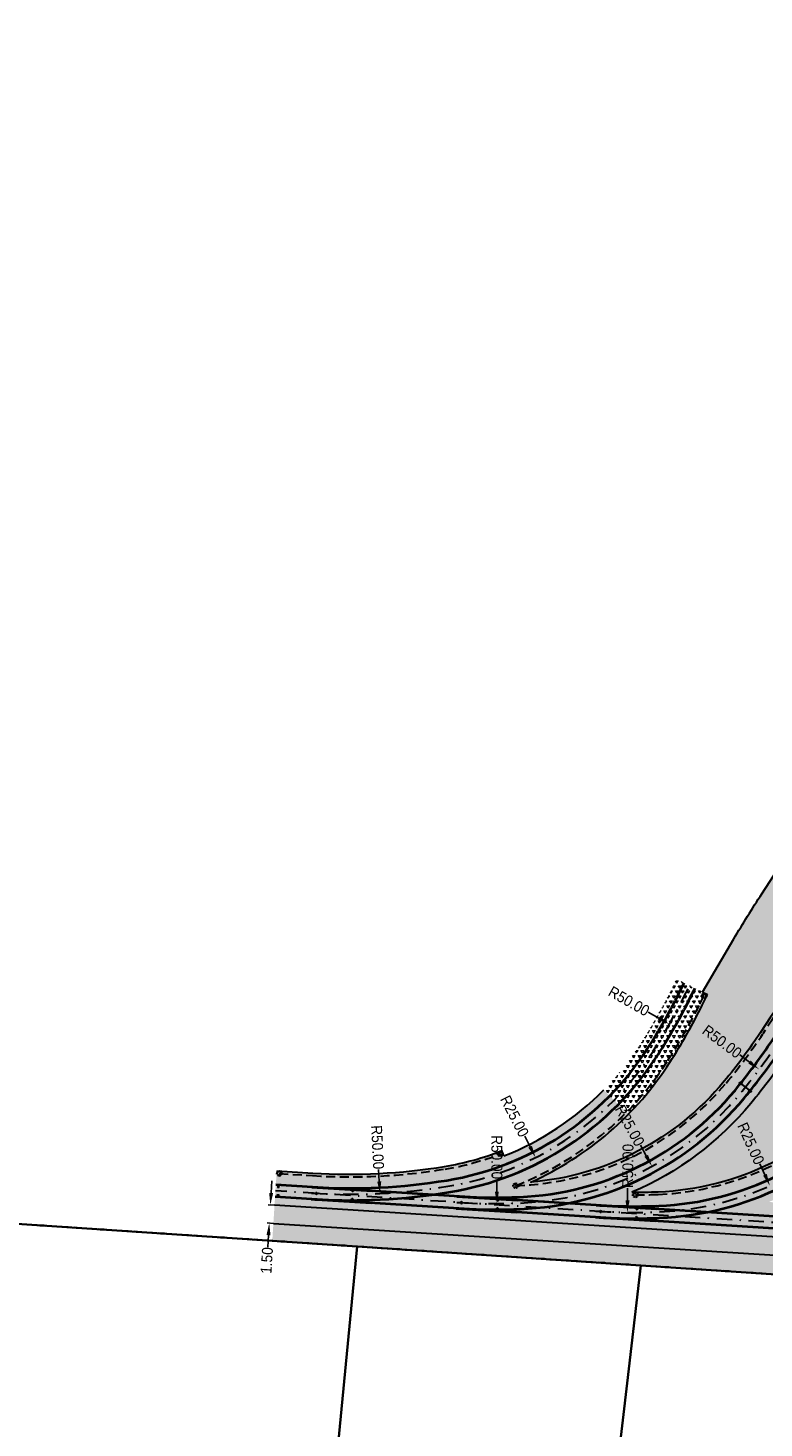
# Model space of a CAD drawing. Header units: metres. Extents: x 6603615 to 6604581, y 5739741 to 5740610.
# Tile 6 of 14: x 6603964 to 6604025, y 5739821 to 5739937. Entities that reach past the tile are written whole.
import ezdxf

# ---------------------------------------------------------------- set-up
doc = ezdxf.new("R2010")
doc.units = ezdxf.units.M
for name, pattern in [('DASHDOT', [25.4, 12.7, -6.35, 0, -6.35]), ('HIDDEN', [0.375, 0.25, -0.125]), ('PRZER1-1', [1, 0.5, -0.5])]:
    doc.linetypes.add(name, pattern=pattern)
for name, color, linetype, lineweight in [('_działki', 3, 'Continuous', 40), ('HECZ_ZIELEŃ_ZABUDOWA', 73, 'Continuous', 5), ('OBRZEŻE_BET_8X40', 236, 'Continuous', 30), ('ODW_DRENAZ', 5, 'HIDDEN', 30), ('ODW_DRENAZ_NAJN', 5, 'HIDDEN', 30), ('ODW_SKRZYNKI', 5, 'Continuous', 13), ('OSIE_TORU', 10, 'DASHDOT', 30), ('szyny 60R2', 14, 'Continuous', 40), ('T_ODW_ZWROTNIC', 180, 'Continuous', 35), ('T_POŁ_ELEKTR', 1, 'Continuous', 30), ('zwrotnica R50m', 140, 'Continuous', 40)]:
    doc.layers.add(name, color=color, linetype=linetype, lineweight=lineweight)
for name, color, linetype, lineweight, true_color in [('GESDZI', 7, 'Continuous', 18, 0x008000), ('GESUZY', 7, 'Continuous', 18, 0x008000), ('HECZ_CHODNIK_KOSTKA', 7, 'Continuous', 5, 0xfaf9b8), ('HECZ_PŁYTY_BET_50X50', 7, 'Continuous', 5, 0xfaf9b8), ('HECZ_ZIELEN', 7, 'Continuous', 0, 0xd6ffd6)]:
    doc.layers.add(name, color=color, linetype=linetype, lineweight=lineweight, true_color=true_color)
doc.layers.add('KRESK_TOR_KLAS_PODKŁAD', color=38, linetype='Continuous', lineweight=15, transparency=0.55)
doc.layers.add('WYMIARY', color=7, linetype='Continuous')
doc.styles.add('wym500', font='arial.ttf', dxfattribs={"width": 0.9, "height": 0.9})
doc.dimstyles.new('500', dxfattribs={"dimtxt": 0.9, "dimasz": 1, "dimexe": 0.18, "dimexo": 0, "dimgap": 0.09, "dimtad": 0, "dimzin": 0, "dimdsep": 46, "dimtxsty": 'wym500', "dimcen": 0.25, "dimclrd": 256, "dimclre": 256, "dimclrt": 256, "dimaunit": 2, "dimadec": 7, "dimazin": 0, "dimtfac": 1, "dimtofl": 0, "dimtmove": 0, "dimatfit": 3, "dimfxl": 0.18, "dimtolj": 1, "dimtzin": 0, "dimlwd": -1, "dimlwe": -1, "dimarcsym": 0})
pattern_1 = [(60, (0, 0), (-0.238124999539, 0.412444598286), [0.238125, -0.238125]), (120, (0, 0), (-0.476249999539, 2.66e-10), [0.238125, -0.238125]), (0, (-0.11906, 0.20622), (0.238125, 0.41244459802), [0.238125, -0.238125])]

# ---------------------------------------------------------------- blocks, each defined once
blk = doc.blocks.new('A$C8469fa7e')
at = {"layer": 'GESDZI', "color": 3, "linetype": 'Continuous', "lineweight": 30}
blk.add_lwpolyline([(6604211.14, 5740049.68), (6604208.38, 5740004.99), (6604205.71, 5739965.06), (6604205.14, 5739956.67), (6604203.8, 5739936.9), (6604203.44, 5739931.58), (6604197.3, 5739931.89), (6604174.97, 5739932.82), (6604172.74, 5739932.92), (6604162.47, 5739933.62), (6604136.19, 5739935.43), (6604135.4, 5739923.52), (6604134.09, 5739903.98), (6604131.95, 5739871.82), (6604131.15, 5739859.81), (6604129.12, 5739829.44), (6604128.92, 5739826.44), (6604111.39, 5739827.61), (6604062.77, 5739830.84), (6604014.55, 5739834.06), (6603991.05, 5739835.63), (6603918.87, 5739840.43)], dxfattribs=at)
for points in [[(6603988.25, 5739806.65), (6603916.15, 5739811.92), (6603918.22, 5739833.21), (6603918.87, 5739840.43), (6603991.05, 5739835.63)], [(6604007.78, 5739776.06), (6603985.53, 5739778.39), (6603988.25, 5739806.65), (6603991.05, 5739835.63), (6604014.55, 5739834.06), (6604013.43, 5739824.3), (6604011.16, 5739804.97)], [(6604011.16, 5739804.97), (6604013.43, 5739824.3), (6604014.55, 5739834.06), (6604062.77, 5739830.84), (6604061.66, 5739819.7), (6604059.73, 5739801.43)]]:
    blk.add_lwpolyline(points, close=True, dxfattribs=at)
at = {"layer": 'GESUZY', "color": 3, "linetype": 'PRZER1-1', "lineweight": 30}
for points in [[(6604211.14, 5740049.68), (6604225.19, 5740023.63), (6604254.17, 5739970.57), (6604285.94, 5739911.03), (6604306.33, 5739857), (6604297.35, 5739839.72), (6604205, 5739821.48), (6604196.08, 5739821.95), (6604163.88, 5739824.11), (6604151.94, 5739824.9), (6604128.92, 5739826.44), (6604111.39, 5739827.61), (6604062.77, 5739830.84), (6604014.55, 5739834.06), (6603991.05, 5739835.63), (6603918.87, 5739840.43)], [(6603918.87, 5739840.43), (6603991.05, 5739835.63), (6604014.55, 5739834.06), (6604062.77, 5739830.84), (6604111.39, 5739827.61), (6604128.92, 5739826.44), (6604151.94, 5739824.9), (6604163.88, 5739824.11), (6604196.08, 5739821.95)]]:
    blk.add_lwpolyline(points, dxfattribs=at)
blk = doc.blocks.new('*D64')
at = {"layer": 'Defpoints', "color": 0, "linetype": 'ByBlock', "transparency": 16777216}
for p in [(6603994.5, 5739865.28), (6604005.83, 5739843)]:
    blk.add_point(p, dxfattribs=at)
at = {"layer": 'WYMIARY', "linetype": 'ByBlock', "transparency": 16777216}
blk.add_line((6604004.93, 5739844.78), (6604005.38, 5739843.89), dxfattribs=at)
blk.add_solid([(6604005.53, 5739843.96), (6604005.23, 5739843.81), (6604005.83, 5739843)], dxfattribs=at)
at = {"layer": 'WYMIARY', "linetype": 'ByBlock', "transparency": 16777216, "insert": (6604004.09, 5739846.42), "char_height": 0.9, "attachment_point": 5, "rotation": 296.9465, "style": 'wym500'}
blk.add_mtext('\\A1;R25.00', dxfattribs=at)
blk = doc.blocks.new('*D65')
at = {"layer": 'Defpoints', "color": 0, "linetype": 'ByBlock', "transparency": 16777216}
for p in [(6603990.44, 5739889.95), (6603992.93, 5739840.01)]:
    blk.add_point(p, dxfattribs=at)
at = {"layer": 'WYMIARY', "linetype": 'ByBlock', "transparency": 16777216}
blk.add_line((6603992.83, 5739842.01), (6603992.88, 5739841.01), dxfattribs=at)
blk.add_solid([(6603993.05, 5739841.02), (6603992.72, 5739841), (6603992.93, 5739840.01)], dxfattribs=at)
at = {"layer": 'WYMIARY', "linetype": 'ByBlock', "transparency": 16777216, "insert": (6603992.74, 5739843.85), "char_height": 0.9, "attachment_point": 5, "rotation": 272.8635, "style": 'wym500'}
blk.add_mtext('\\A1;R50.00', dxfattribs=at)
blk = doc.blocks.new('*D66')
at = {"layer": 'Defpoints', "color": 0, "linetype": 'ByBlock', "transparency": 16777216}
for p in [(6603973.45, 5739878.76), (6604016.91, 5739854.05)]:
    blk.add_point(p, dxfattribs=at)
at = {"layer": 'WYMIARY', "linetype": 'ByBlock', "transparency": 16777216}
blk.add_line((6604015.17, 5739855.04), (6604016.04, 5739854.54), dxfattribs=at)
blk.add_solid([(6604016.13, 5739854.69), (6604015.96, 5739854.4), (6604016.91, 5739854.05)], dxfattribs=at)
at = {"layer": 'WYMIARY', "linetype": 'ByBlock', "transparency": 16777216, "insert": (6604013.57, 5739855.95), "char_height": 0.9, "attachment_point": 5, "rotation": 330.3822, "style": 'wym500'}
blk.add_mtext('\\A1;R50.00', dxfattribs=at)
blk = doc.blocks.new('*D67')
at = {"layer": 'Defpoints', "color": 0, "linetype": 'ByBlock', "transparency": 16777216}
for p in [(6604002.47, 5739889.18), (6604002.63, 5739839.18)]:
    blk.add_point(p, dxfattribs=at)
at = {"layer": 'WYMIARY', "linetype": 'ByBlock', "transparency": 16777216}
blk.add_line((6604002.62, 5739841.18), (6604002.63, 5739840.18), dxfattribs=at)
blk.add_solid([(6604002.79, 5739840.18), (6604002.46, 5739840.18), (6604002.63, 5739839.18)], dxfattribs=at)
at = {"layer": 'WYMIARY', "linetype": 'ByBlock', "transparency": 16777216, "insert": (6604002.62, 5739843.03), "char_height": 0.9, "attachment_point": 5, "rotation": 270.1889, "style": 'wym500'}
blk.add_mtext('\\A1;R50.00', dxfattribs=at)
blk = doc.blocks.new('*D68')
at = {"layer": 'Defpoints', "color": 0, "linetype": 'ByBlock', "transparency": 16777216}
for p in [(6604003.5, 5739864.21), (6604015.48, 5739842.26)]:
    blk.add_point(p, dxfattribs=at)
at = {"layer": 'WYMIARY', "linetype": 'ByBlock', "transparency": 16777216}
blk.add_line((6604014.52, 5739844.02), (6604015, 5739843.14), dxfattribs=at)
blk.add_solid([(6604015.15, 5739843.22), (6604014.85, 5739843.06), (6604015.48, 5739842.26)], dxfattribs=at)
at = {"layer": 'WYMIARY', "linetype": 'ByBlock', "transparency": 16777216, "insert": (6604013.64, 5739845.64), "char_height": 0.9, "attachment_point": 5, "rotation": 298.6375, "style": 'wym500'}
blk.add_mtext('\\A1;R25.00', dxfattribs=at)
blk = doc.blocks.new('*D69')
at = {"layer": 'Defpoints', "color": 0, "linetype": 'ByBlock', "transparency": 16777216}
for p in [(6603984.25, 5739880.16), (6604024.36, 5739850.3)]:
    blk.add_point(p, dxfattribs=at)
at = {"layer": 'WYMIARY', "linetype": 'ByBlock', "transparency": 16777216}
blk.add_line((6604022.75, 5739851.5), (6604023.56, 5739850.9), dxfattribs=at)
blk.add_solid([(6604023.65, 5739851.03), (6604023.46, 5739850.77), (6604024.36, 5739850.3)], dxfattribs=at)
at = {"layer": 'WYMIARY', "linetype": 'ByBlock', "transparency": 16777216, "insert": (6604021.28, 5739852.6), "char_height": 0.9, "attachment_point": 5, "rotation": 323.3277, "style": 'wym500'}
blk.add_mtext('\\A1;R50.00', dxfattribs=at)
blk = doc.blocks.new('*D71')
at = {"layer": 'Defpoints', "color": 0, "linetype": 'ByBlock', "transparency": 16777216}
for p in [(6604015.02, 5739863.47), (6604025.24, 5739840.66)]:
    blk.add_point(p, dxfattribs=at)
at = {"layer": 'WYMIARY', "linetype": 'ByBlock', "transparency": 16777216}
blk.add_line((6604024.42, 5739842.48), (6604024.83, 5739841.57), dxfattribs=at)
blk.add_solid([(6604024.99, 5739841.64), (6604024.68, 5739841.5), (6604025.24, 5739840.66)], dxfattribs=at)
at = {"layer": 'WYMIARY', "linetype": 'ByBlock', "transparency": 16777216, "insert": (6604023.67, 5739844.16), "char_height": 0.9, "attachment_point": 5, "rotation": 294.123, "style": 'wym500'}
blk.add_mtext('\\A1;R25.00', dxfattribs=at)
blk = doc.blocks.new('*D72')
at = {"layer": 'Defpoints', "color": 0, "linetype": 'ByBlock', "transparency": 16777216}
for p in [(6604013.99, 5739888.45), (6604013.44, 5739838.45)]:
    blk.add_point(p, dxfattribs=at)
at = {"layer": 'WYMIARY', "linetype": 'ByBlock', "transparency": 16777216}
blk.add_line((6604013.46, 5739840.45), (6604013.45, 5739839.45), dxfattribs=at)
blk.add_solid([(6604013.28, 5739839.46), (6604013.62, 5739839.45), (6604013.44, 5739838.45)], dxfattribs=at)
at = {"layer": 'WYMIARY', "linetype": 'ByBlock', "transparency": 16777216, "insert": (6604013.48, 5739842.3), "char_height": 0.9, "attachment_point": 5, "rotation": 89.3635, "style": 'wym500'}
blk.add_mtext('\\A1;R50.00', dxfattribs=at)
blk = doc.blocks.new('*D73')
at = {"layer": 'Defpoints', "color": 0, "linetype": 'ByBlock', "transparency": 16777216}
for p in [(6603995.78, 5739879.43), (6604035.81, 5739849.47)]:
    blk.add_point(p, dxfattribs=at)
at = {"layer": 'WYMIARY', "linetype": 'ByBlock', "transparency": 16777216}
blk.add_line((6604034.21, 5739850.67), (6604035.01, 5739850.07), dxfattribs=at)
blk.add_solid([(6604035.11, 5739850.2), (6604034.91, 5739849.93), (6604035.81, 5739849.47)], dxfattribs=at)
at = {"layer": 'WYMIARY', "linetype": 'ByBlock', "transparency": 16777216, "insert": (6604032.73, 5739851.77), "char_height": 0.9, "attachment_point": 5, "rotation": 323.1822, "style": 'wym500'}
blk.add_mtext('\\A1;R50.00', dxfattribs=at)
blk = doc.blocks.new('zwr50')
at = {"layer": 'T_ODW_ZWROTNIC'}
for centre in [(-2.66, 2.27), (-2.99, 1.61), (-0.13, 0.63)]:
    blk.add_circle(centre, 0.06, dxfattribs=at)
at = {"layer": 'zwrotnica R50m'}
for p, q in [((0.45, 0.89), (-4, 3.16)), ((0, 0), (-4.45, 2.27))]:
    blk.add_line(p, q, dxfattribs=at)
for radius in [50.5, 49.5]:
    blk.add_arc((-22.5, -44.09), radius, 62.9595, 68.7469, dxfattribs=at)
blk = doc.blocks.new('skrzynka-odw-szyny')
blk.add_lwpolyline([(0.07, 0.21), (0.07, 0), (-0.08, 0), (-0.08, 0.21)], close=True)
at = {"linetype": 'HIDDEN', "ltscale": 0.2}
blk.add_circle((0, 0.07), 0.054, dxfattribs=at)
blk = doc.blocks.new('*D248')
at = {"layer": 'Defpoints', "color": 0, "linetype": 'ByBlock', "transparency": 16777216}
for p in [(6603984.21, 5739839.04), (6603983.77, 5739837.57), (6603984.11, 5739837.54)]:
    blk.add_point(p, dxfattribs=at)
at = {"layer": 'WYMIARY', "linetype": 'ByBlock', "transparency": 16777216}
for p, q in [((6603983.93, 5739840.06), (6603983.99, 5739841.06)), ((6603984.21, 5739839.04), (6603983.68, 5739839.07)), ((6603984.11, 5739837.54), (6603983.59, 5739837.58)), ((6603983.7, 5739836.57), (6603983.64, 5739835.57))]:
    blk.add_line(p, q, dxfattribs=at)
for points in [[(6603983.76, 5739840.07), (6603984.09, 5739840.05), (6603983.86, 5739839.06)], [(6603983.54, 5739836.58), (6603983.87, 5739836.56), (6603983.77, 5739837.57)]]:
    blk.add_solid(points, dxfattribs=at)
at = {"layer": 'WYMIARY', "linetype": 'ByBlock', "transparency": 16777216, "insert": (6603983.57, 5739834.47), "char_height": 0.9, "attachment_point": 5, "rotation": 86.3635, "style": 'wym500'}
blk.add_mtext('\\A1;1.50', dxfattribs=at)
blk = doc.blocks.new('POŁ_ELEKTR')
at = {"layer": 'T_POŁ_ELEKTR'}
blk.add_line((0, 0), (0.83, -0.55), dxfattribs=at)
for centre in [(0, 0), (0.83, -0.55)]:
    blk.add_circle(centre, 0.1, dxfattribs=at)

msp = doc.modelspace()

# ---------------------------------------------------------------- hatches: boundary and pattern name
at = {"layer": 'HECZ_CHODNIK_KOSTKA'}
h = msp.add_hatch(color=256, dxfattribs=at)
h.dxf.hatch_style = 1
h.paths.add_polyline_path([(6604029.241, 5739834.676), (6604029.337, 5739836.173), (6603984.206, 5739839.041), (6603984.111, 5739837.544)])
at = {"layer": 'HECZ_PŁYTY_BET_50X50'}
h = msp.add_hatch(color=256, dxfattribs=at)
h.dxf.hatch_style = 1
h.paths.add_polyline_path([(6604013.813, 5739840.122, 0.0073848), (6604015.241, 5739840.137, 0.1065065), (6604024.11, 5739847.109, 0.0261859), (6604027.347, 5739851.456), (6604041.843, 5739873.215), (6604041.277, 5739873.412), (6604026.864, 5739851.778, -0.0261859), (6604023.663, 5739847.479, -0.118976)])
at = {"layer": 'HECZ_ZIELEN'}
h = msp.add_hatch(color=256, dxfattribs=at)
h.dxf.hatch_style = 1
edge = h.paths.add_edge_path()
edge.add_line((6604128.92, 5739826.44), (6604129.12, 5739829.44))
edge.add_line((6604129.12, 5739829.44), (6604129.613, 5739836.816))
edge.add_arc((6604138.287, 5739788.794), 48.8, 100.2388, 110.05313)
edge.add_arc((6604103.998, 5739882.731), 51.2, 266.36353, 290.05313, ccw=False)
edge.add_line((6604100.751, 5739831.634), (6604029.337, 5739836.173))
edge.add_line((6604029.337, 5739836.173), (6604029.241, 5739834.676))
edge.add_line((6604029.241, 5739834.676), (6603984.111, 5739837.544))
edge.add_line((6603984.111, 5739837.544), (6603984.019, 5739836.098))
edge.add_line((6603984.019, 5739836.098), (6603991.05, 5739835.63))
edge.add_line((6603991.05, 5739835.63), (6604014.55, 5739834.06))
edge.add_line((6604014.55, 5739834.06), (6604062.77, 5739830.84))
edge.add_line((6604062.77, 5739830.84), (6604111.39, 5739827.61))
edge.add_line((6604111.39, 5739827.61), (6604128.92, 5739826.44))
edge = h.paths.add_edge_path()
edge.add_arc((6604138.287, 5739788.794), 48.8, 93.07892, 100.2388)
edge.add_line((6604129.613, 5739836.816), (6604129.12, 5739829.44))
edge.add_line((6604129.12, 5739829.44), (6604128.92, 5739826.44))
edge.add_line((6604128.92, 5739826.44), (6604134.872, 5739826.042))
edge.add_line((6604134.872, 5739826.042), (6604135.666, 5739837.523))
at = {"layer": 'HECZ_ZIELEŃ_ZABUDOWA'}
h = msp.add_hatch(color=256, dxfattribs=at)
h.dxf.hatch_style = 1
h.paths.add_polyline_path([(6604031.663, 5739868.516, -0.0062494), (6604032.023, 5739869.756), (6604032.473, 5739869.62, -0.0316677), (6604034.746, 5739875.687), (6604032.194, 5739876.576), (6604024.577, 5739864.855, 0.0109941), (6604022.263, 5739861.116), (6604019.668, 5739856.711), (6604020.089, 5739856.501), (6604019.641, 5739855.607, -0.0261859), (6604016.968, 5739850.906, -0.1457862), (6604005.439, 5739840.956, 0.2014223), (6604021.454, 5739849.311, 0.0261859), (6604024.475, 5739853.369), (6604025.307, 5739854.617, 0.0795573)])
h = msp.add_hatch(color=256, dxfattribs=at)
h.dxf.hatch_style = 1
h.paths.add_polyline_path([(6604043.191, 5739867.783, -0.0062472), (6604043.551, 5739869.023), (6604044.001, 5739868.887, -0.0164991), (6604045.089, 5739872.084), (6604041.843, 5739873.215), (6604027.347, 5739851.456, -0.0261859), (6604024.11, 5739847.109, -0.1065098), (6604015.24, 5739840.137, 0.0038644), (6604015.987, 5739840.162, 0.2123931), (6604032.982, 5739848.579, 0.0261859), (6604036.003, 5739852.636), (6604036.835, 5739853.884, 0.0795573)])
at = {"layer": 'KRESK_TOR_KLAS_PODKŁAD'}
h = msp.add_hatch(dxfattribs=at)
h.set_pattern_fill('TRIANG', color=256, scale=0.05)
h.set_pattern_definition(pattern_1)
edge = h.paths.add_edge_path()
edge.add_arc((6603995.782, 5739879.432), 51.2, 320.32769, 326.32769)
edge.add_line((6604038.392, 5739851.045), (6604051.03, 5739870.015))
edge.add_line((6604051.03, 5739870.015), (6604045.089, 5739872.084))
edge.add_arc((6604092.987, 5739853.995), 51.2, 159.30984, 163.09082)
edge.add_line((6604044.001, 5739868.887), (6604043.551, 5739869.023))
edge.add_arc((6604092.987, 5739853.995), 51.67, 163.09082, 164.52257)
edge.add_arc((6603996.614, 5739880.681), 48.33, 326.32769, 344.52257, ccw=False)
edge.add_line((6604036.835, 5739853.884), (6604036.003, 5739852.636))
edge.add_arc((6603995.782, 5739879.432), 48.33, 320.32769, 326.32769, ccw=False)
edge.add_arc((6604015.025, 5739863.472), 23.33, 272.36353, 320.32769, ccw=False)
edge.add_arc((6604013.994, 5739888.451), 48.33, 269.7856, 272.36353, ccw=False)
edge.add_arc((6604003.497, 5739864.205), 26.2, 293.18764, 320.32769)
edge.add_arc((6603984.254, 5739880.165), 51.2, 320.32769, 326.32769)
edge.add_line((6604026.864, 5739851.778), (6604041.277, 5739873.412))
edge.add_line((6604041.277, 5739873.412), (6604034.746, 5739875.687))
edge.add_arc((6604081.459, 5739854.727), 51.2, 155.83505, 163.09032)
edge.add_line((6604032.473, 5739869.62), (6604032.023, 5739869.756))
edge.add_arc((6604081.459, 5739854.727), 51.67, 163.09032, 164.52257)
edge.add_arc((6603985.086, 5739881.413), 48.33, 326.32769, 344.52257, ccw=False)
edge.add_line((6604025.307, 5739854.617), (6604024.475, 5739853.369))
edge.add_arc((6603984.254, 5739880.165), 48.33, 320.32769, 326.32769, ccw=False)
edge.add_arc((6604003.497, 5739864.205), 23.33, 274.77462, 320.32769, ccw=False)
edge.add_arc((6603994.504, 5739865.281), 26.67, 294.20457, 315.49128)
edge.add_line((6604013.524, 5739846.585), (6604011.477, 5739848.597))
edge.add_arc((6603994.504, 5739865.281), 23.8, 291.45945, 315.49128, ccw=False)
edge.add_line((6604003.211, 5739843.131), (6604003.039, 5739843.569))
edge.add_arc((6603994.504, 5739865.281), 23.33, 279.36353, 291.45945, ccw=False)
edge.add_arc((6603990.437, 5739889.948), 48.33, 266.36353, 279.36353, ccw=False)
edge.add_line((6603987.371, 5739841.716), (6603984.388, 5739841.905))
edge.add_line((6603984.388, 5739841.905), (6603984.206, 5739839.041))
edge.add_line((6603984.206, 5739839.041), (6604063.185, 5739834.022))
edge.add_line((6604063.185, 5739834.022), (6604063.367, 5739836.886))
edge.add_line((6604063.367, 5739836.886), (6604025.164, 5739839.314))
edge.add_arc((6604015.025, 5739863.472), 26.2, 292.76695, 320.32769)
h = msp.add_hatch(dxfattribs=at)
h.set_pattern_fill('TRIANG', color=256, scale=0.05)
h.set_pattern_definition(pattern_1)
h.paths.add_polyline_path([(6604019.641, 5739855.607), (6604020.089, 5739856.501), (6604019.668, 5739856.711), (6604017.523, 5739857.787), (6604017.075, 5739856.893, -0.0261859), (6604014.551, 5739852.453, -0.0519322), (6604011.477, 5739848.597), (6604013.524, 5739846.585, 0.0519322), (6604016.968, 5739850.906, 0.0261859)])

# ---------------------------------------------------------------- linework, layer by layer
at = {"layer": 'OBRZEŻE_BET_8X40'}
msp.add_line((6603984.111, 5739837.544), (6604029.241, 5739834.676), dxfattribs=at)
at = {"layer": 'OBRZEŻE_BET_8X40', "flags": 128}
for points in [[(6604044.001, 5739868.887, -0.0732737), (6604050.378, 5739882.382), (6604103.351, 5739961.896, 0.0795573), (6604109.769, 5739975.93), (6604109.908, 5739976.432, -0.0025413), (6604109.621, 5739975.997), (6604026.864, 5739851.778, -0.0261859), (6604023.663, 5739847.479, -0.1189775), (6604013.813, 5739840.122)], [(6604019.668, 5739856.711), (6604022.263, 5739861.116, -0.0109941), (6604024.577, 5739864.855), (6604033.317, 5739878.303)], [(6604032.023, 5739869.756, 0.0062494), (6604031.663, 5739868.516, -0.0795573), (6604025.307, 5739854.617), (6604024.475, 5739853.369, -0.0261859), (6604021.454, 5739849.311, -0.2014223), (6604005.439, 5739840.956, 0.1457862), (6604016.968, 5739850.906, 0.0261859), (6604019.641, 5739855.607), (6604020.089, 5739856.501)], [(6604013.813, 5739840.122, 0.0112488), (6604015.987, 5739840.162, 0.2123931), (6604032.982, 5739848.579, 0.0261859), (6604036.003, 5739852.636), (6604036.835, 5739853.884, 0.0795573), (6604043.191, 5739867.783, -0.0062472), (6604043.551, 5739869.023)], [(6604003.211, 5739843.131, 0.1052447), (6604011.477, 5739848.597)], [(6603984.388, 5739841.905), (6603987.371, 5739841.716, 0.0567841), (6603998.3, 5739842.262, 0.0528275), (6604003.039, 5739843.569, 0.0528275)], [(6604135.666, 5739837.523, 0.0741997), (6604121.554, 5739834.635, -0.1037351), (6604100.751, 5739831.634), (6604061.038, 5739834.158), (6603984.206, 5739839.041)]]:
    msp.add_lwpolyline(points, format="xyb", dxfattribs=at)
for points in [[(6604019.668, 5739856.711), (6604020.089, 5739856.501)], [(6604003.211, 5739843.131), (6604003.039, 5739843.569)]]:
    msp.add_lwpolyline(points, dxfattribs=at)
at = {"layer": 'ODW_DRENAZ', "ltscale": 3}
for points in [[(6604032.17, 5739869.482, 0.0051804), (6604031.875, 5739868.457, -0.0795573), (6604025.49, 5739854.495), (6604024.659, 5739853.247, -0.0261859), (6604021.623, 5739849.171, -0.2155851), (6604004.181, 5739840.665, 0.1580406), (6604016.783, 5739851.024, 0.0261859), (6604019.444, 5739855.706), (6604019.78, 5739856.376)], [(6604014.097, 5739839.901, 0.009784), (6604015.996, 5739839.942, 0.2123931), (6604033.151, 5739848.438, 0.0261859), (6604036.186, 5739852.514), (6604037.018, 5739853.762, 0.0795573), (6604043.403, 5739867.725, -0.0051782), (6604043.698, 5739868.749, -0.0051782)], [(6603984.594, 5739841.672), (6603987.357, 5739841.496, 0.0567841), (6603998.336, 5739842.045, 0.0504857), (6604002.915, 5739843.284, 0.0504857)]]:
    msp.add_lwpolyline(points, format="xyb", dxfattribs=at)
at = {"layer": 'ODW_DRENAZ', "ltscale": 0.1}
for centre in [(6604019.78, 5739856.376), (6604002.915, 5739843.284)]:
    msp.add_circle(centre, 0.212, dxfattribs=at)
at = {"layer": 'ODW_DRENAZ', "ltscale": 0.5}
for centre in [(6604019.78, 5739856.376), (6604002.915, 5739843.284)]:
    msp.add_circle(centre, 0.158, dxfattribs=at)
at = {"layer": 'ODW_DRENAZ_NAJN', "ltscale": 0.1}
for centre in [(6603984.594, 5739841.672), (6604004.181, 5739840.665), (6604014.097, 5739839.901)]:
    msp.add_circle(centre, 0.212, dxfattribs=at)
at = {"layer": 'ODW_DRENAZ_NAJN', "ltscale": 0.5}
for centre in [(6603984.594, 5739841.672), (6604004.181, 5739840.665), (6604014.097, 5739839.901)]:
    msp.add_circle(centre, 0.158, dxfattribs=at)
at = {"layer": 'OSIE_TORU', "ltscale": 0.1, "flags": 128}
for points in [[(6604010.822, 5739838.552, 0.0261859), (6604016.056, 5739838.494, 0.2123931), (6604034.267, 5739847.513, 0.0261859), (6604037.393, 5739851.71), (6604100.076, 5739945.798, 0.0795573), (6604106.652, 5739960.177), (6604115.198, 5739991.042, -0.0795573), (6604121.774, 5740005.421)], [(6603999.295, 5739839.284, 0.0261859), (6604004.528, 5739839.226, 0.2123931), (6604022.74, 5739848.245, 0.0261859), (6604025.865, 5739852.443), (6604108.623, 5739976.662, 0.0795573), (6604115.198, 5739991.042)], [(6603987.265, 5739840.049, 0.0567841), (6603998.572, 5739840.615, 0.2126434), (6604015.561, 5739851.806, 0.0261859), (6604018.148, 5739856.356), (6604018.596, 5739857.249)], [(6604179.567, 5739808.521, 0.0252581), (6604179.64, 5739813.568, 0.3555722), (6604158.841, 5739837.314, 0.0261859), (6604153.643, 5739837.919), (6604141.459, 5739838.693, 0.1037351), (6604121.143, 5739835.762, -0.1037351), (6604100.827, 5739832.832), (6603984.282, 5739840.239)]]:
    msp.add_lwpolyline(points, format="xyb", dxfattribs=at)
at = {"layer": 'szyny 60R2', "ltscale": 3, "flags": 128}
for points in [[(6604010.791, 5739838.053, 0.0261859), (6604016.076, 5739837.994, 0.2123931), (6604034.652, 5739847.193, 0.0261859), (6604037.809, 5739851.433), (6604100.492, 5739945.521, 0.0795573), (6604107.134, 5739960.044), (6604115.68, 5739990.908, -0.0795573), (6604122.19, 5740005.144, -0.0795573)], [(6604010.854, 5739839.051, 0.0261859), (6604016.035, 5739838.993, 0.2123931), (6604033.883, 5739847.832, 0.0261859), (6604036.977, 5739851.987), (6604099.66, 5739946.075, 0.0795573), (6604106.17, 5739960.311), (6604114.717, 5739991.175, -0.0795573), (6604121.358, 5740005.698, -0.0795573)], [(6603999.263, 5739838.785, 0.0261859), (6604004.548, 5739838.727, 0.2123931), (6604023.124, 5739847.926, 0.0261859), (6604026.281, 5739852.166), (6604109.039, 5739976.385, 0.0795573), (6604115.68, 5739990.908, 0.0795573)], [(6603999.326, 5739839.783, 0.0261859), (6604004.507, 5739839.726, 0.2123931), (6604022.355, 5739848.564, 0.0261859), (6604025.449, 5739852.72), (6604108.207, 5739976.94, 0.0795573), (6604114.717, 5739991.175, 0.0795573)], [(6603987.297, 5739840.548, 0.0567841), (6603998.49, 5739841.108, 0.2126434), (6604015.14, 5739852.075, 0.0261859), (6604017.701, 5739856.58), (6604018.149, 5739857.473)], [(6603987.234, 5739839.55, 0.0567841), (6603998.653, 5739840.121, 0.2126434), (6604015.983, 5739851.536, 0.0261859), (6604018.595, 5739856.132), (6604019.043, 5739857.025)], [(6604180.066, 5739808.488, 0.0252581), (6604180.14, 5739813.586, 0.3555722), (6604158.925, 5739837.807, 0.0261859), (6604153.674, 5739838.418), (6604141.49, 5739839.192, 0.1037351), (6604120.971, 5739836.232, -0.1037351), (6604100.859, 5739833.331), (6603984.314, 5739840.738)], [(6604179.068, 5739808.553, 0.0252581), (6604179.14, 5739813.55, 0.3555722), (6604158.757, 5739836.821, 0.0261859), (6604153.611, 5739837.42), (6604141.427, 5739838.194, 0.1037351), (6604121.314, 5739835.293, -0.1037351), (6604100.795, 5739832.333), (6603984.25, 5739839.74)]]:
    msp.add_lwpolyline(points, format="xyb", dxfattribs=at)

# ---------------------------------------------------------------- block references
at = {"layer": '_działki', "color": 1}
msp.add_blockref('A$C8469fa7e', (0, 0), dxfattribs=at)
at = {"layer": 'ODW_SKRZYNKI', "xscale": -1, "rotation": 356.4835924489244}
msp.add_blockref('skrzynka-odw-szyny', (6603984.518, 5739840.514), dxfattribs=at)
at = {"layer": 'ODW_SKRZYNKI', "rotation": 176.4835924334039}
msp.add_blockref('skrzynka-odw-szyny', (6603984.483, 5739839.935), dxfattribs=at)
at = {"layer": 'T_POŁ_ELEKTR', "rotation": 354.8635128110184}
msp.add_blockref('POŁ_ELEKTR', (6604022.821, 5739849.135), dxfattribs=at)
at = {"layer": 'zwrotnica R50m', "linetype": 'ByBlock', "rotation": 203.4040571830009}
for p in [(6603987.297, 5739840.548), (6603999.326, 5739839.783), (6604010.854, 5739839.051)]:
    msp.add_blockref('zwr50', p, dxfattribs=at)

# ---------------------------------------------------------------- dimensions: what is measured, and where the dimension line sits
at = {"layer": 'WYMIARY', "linetype": 'ByBlock'}
for center, mpoint, picture, middle in [((6603990.437, 5739889.948), (6603992.935, 5739840.011), '*D65', (6603992.743, 5739843.849)), ((6604002.466, 5739889.184), (6604002.631, 5739839.184), '*D67', (6604002.618, 5739843.027)), ((6604013.994, 5739888.451), (6604013.438, 5739838.454), '*D72', (6604013.481, 5739842.297)), ((6603984.254, 5739880.165), (6604024.357, 5739850.303), '*D69', (6604021.275, 5739852.598)), ((6603973.447, 5739878.757), (6604016.914, 5739854.047), '*D66', (6604013.571, 5739855.947)), ((6603995.782, 5739879.432), (6604035.809, 5739849.469), '*D73', (6604032.733, 5739851.772)), ((6603994.504, 5739865.281), (6604005.833, 5739842.996), '*D64', (6604004.092, 5739846.421)), ((6604003.497, 5739864.205), (6604015.479, 5739842.263), '*D68', (6604013.637, 5739845.636)), ((6604015.025, 5739863.472), (6604025.242, 5739840.656), '*D71', (6604023.672, 5739844.163))]:
    dim = msp.add_radius_dim(center=center, mpoint=mpoint, dimstyle='500', dxfattribs=at)
    dim.commit()
    dim.dimension.update_dxf_attribs({"geometry": picture, "text_midpoint": middle, "dimtype": 164})
dim = msp.add_aligned_dim(p1=(6603984.206, 5739839.041), p2=(6603984.111, 5739837.544), distance=-0.343, dimstyle='500', dxfattribs=at)
dim.commit()
dim.dimension.update_dxf_attribs({"geometry": '*D248', "text_midpoint": (6603983.572, 5739834.47)})

doc.saveas('drawing.dxf')
